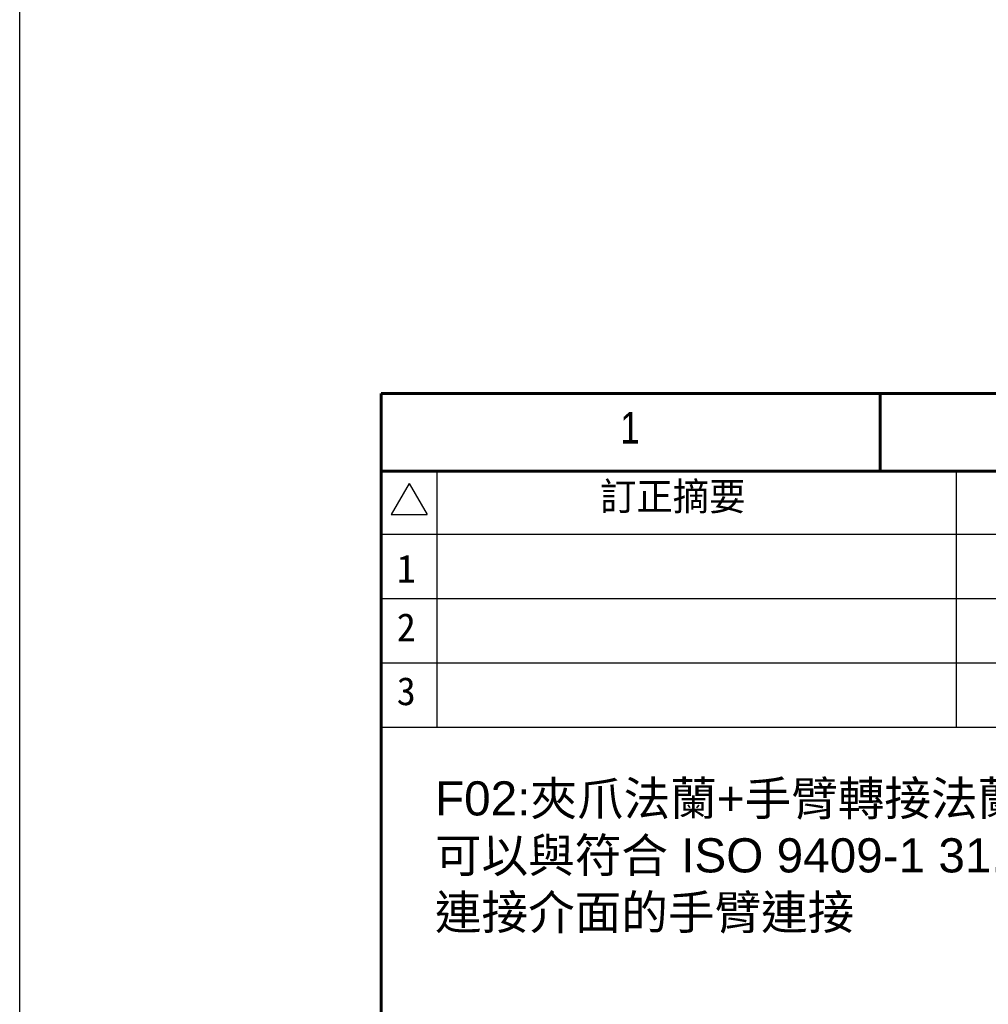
# Model space of a CAD drawing. Header units: millimetres. Extents: x 399 to 6233, y -1870 to 1602.
# Tile 129 of 164: x 4612 to 4792, y -660 to -477. Entities that reach past the tile are written whole.
import ezdxf
from ezdxf.enums import TextEntityAlignment as Align

# ---------------------------------------------------------------- set-up
doc = ezdxf.new("R2010")
doc.units = ezdxf.units.MM
doc.linetypes.add('SLD-實線', pattern=[0])
doc.layers.add('BORDER', color=7, linetype='Continuous')
doc.layers.add('圖框', color=7, linetype='SLD-實線')
doc.styles.add('SEACAD_arial_ttf', font='arial.ttf', dxfattribs={"height": 0.2})
doc.styles.get("Standard").update_dxf_attribs({"font": 'arial.ttf'})
doc.styles.add('標題欄', font='txt')

# ---------------------------------------------------------------- blocks, each defined once
blk = doc.blocks.new('A4橫')
at = {"layer": 'BORDER', "color": 123, "linetype": 'Continuous', "lineweight": 60, "ltscale": 25.4}
for p, q in [((4924.324, 1453.749), (4731.534, 1453.749)), ((4731.534, 1453.749), (4731.534, 1170.892)), ((4777.914, 1453.749), (4777.914, 1446.539)), ((4917.114, 1446.539), (4731.534, 1446.539))]:
    blk.add_line(p, q, dxfattribs=at)
at = {"layer": 'BORDER', "color": 60, "linetype": 'Continuous', "ltscale": 25.4}
for p, q in [((4736.696, 1446.539), (4736.696, 1422.702)), ((4784.992, 1446.539), (4784.992, 1422.702)), ((4734.139, 1445.382), (4732.472, 1442.495)), ((4734.139, 1445.382), (4735.806, 1442.495)), ((4732.472, 1442.495), (4735.806, 1442.495)), ((4818.715, 1440.653), (4731.534, 1440.653)), ((4818.715, 1434.67), (4731.534, 1434.67)), ((4917.114, 1428.686), (4731.534, 1428.686)), ((4917.114, 1422.702), (4731.534, 1422.702))]:
    blk.add_line(p, q, dxfattribs=at)
at = {"layer": 'BORDER', "color": 60, "linetype": 'Continuous', "ltscale": 25.4, "style": 'SEACAD_arial_ttf', "width": 0.8}
blk.add_text('1', height=2.943, dxfattribs=at).set_placement((4753.755, 1452.037), align=Align.TOP_LEFT)
at = {"layer": '圖框', "style": '標題欄'}
for s, height, p in [('訂正摘要', 2.6053, (4751.864, 1445.481)), ('1', 2.605, (4732.979, 1438.769)), ('2', 2.605, (4732.979, 1433.32)), ('3', 2.605, (4732.979, 1427.385))]:
    blk.add_text(s, height=height, dxfattribs=at).set_placement(p, align=Align.TOP_LEFT)

msp = doc.modelspace()

# ---------------------------------------------------------------- linework, layer by layer
at = {"color": 4}
msp.add_lwpolyline([(4611.682, 905.937), (5131.682, 905.937), (5131.682, -1870.063), (4611.682, -1870.063)], close=True, dxfattribs=at)

# ---------------------------------------------------------------- block references
at = {"xscale": 2, "yscale": 2, "zscale": 2}
msp.add_blockref('A4橫', (-4784.176, -3453.703), dxfattribs=at)

# ---------------------------------------------------------------- texts
at = {"color": 7, "insert": (4688.891, -618.299), "char_height": 6.35, "attachment_point": 1}
msp.add_mtext_dynamic_manual_height_columns('F02:{\\fPMingLiU|b0|i0|c136|p18;夾爪法蘭}+{\\fPMingLiU|b0|i0|c136|p18;手臂轉接法蘭}II{\\fPMingLiU|b0|i0|c136|p18;型}\\P{\\fPMingLiU|b0|i0|c136|p18;可以與符合} ISO 9409-1 31.5-4-M5 {\\fPMingLiU|b0|i0|c136|p18;連接介面的手臂連接}', width=140.63922, gutter_width=12.5, heights=[0], dxfattribs=at)

doc.saveas('drawing.dxf')
